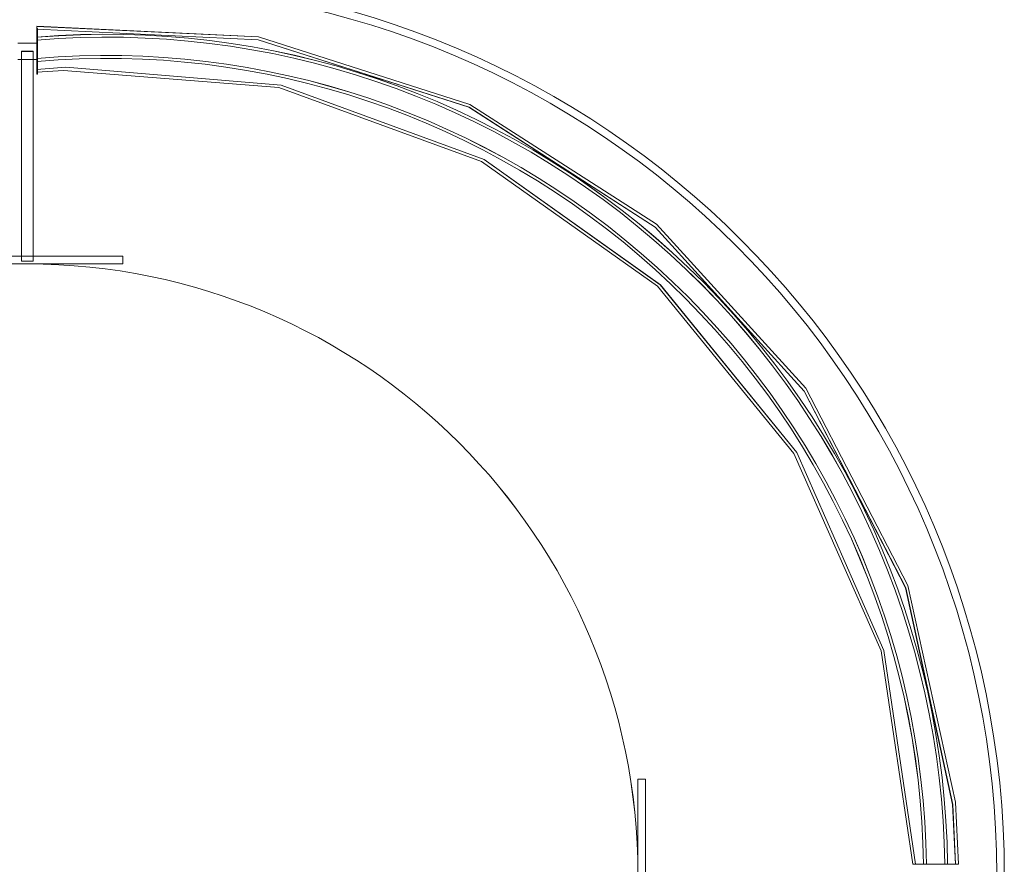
# Model space of a CAD drawing. Header units: millimetres. Extents: x 5678 to 25228, y 1791 to 30190.
# Tile 8 of 63: x 10007 to 11297, y 14785 to 15891. Entities that reach past the tile are written whole.
import ezdxf

# ---------------------------------------------------------------- set-up
doc = ezdxf.new("R2010")
doc.units = ezdxf.units.MM
for name, color, linetype, lineweight in [('A-DETL-LIT3', 41, 'Continuous', 0), ('A-GENM', 13, 'Continuous', 5), ('Existing Ground Floor - XRef$0$S-COLS', 2, 'Continuous', 5)]:
    doc.layers.add(name, color=color, linetype=linetype, lineweight=lineweight)

# ---------------------------------------------------------------- blocks, each defined once
blk = doc.blocks.new('IDA_MW09A_Circular - IDA_MW08_1600mm-20676379-PD-11_GL Ground Floor Overall Plan')
at = {"layer": 'A-GENM', "color": 50}
for p, q in [((-810, 379.9), (-810, 129.9)), ((-810, 129.9), (-810, 379.9)), ((-800, 129.9), (-800, 379.9)), ((-800, 379.9), (-800, 129.9)), ((-1089.4, 267.4), (-1089.4, 242.4)), ((-1089.4, 267.4), (-1089.4, 242.4)), ((-1067.9, 262.4), (-1078.5, 262.4)), ((-1078.5, 262.4), (-1078.5, 262.4)), ((-1078.5, 262.4), (-803.5, 262.4)), ((-1078.5, 262.4), (-1078.5, 247.4)), ((-1078.5, 262.4), (-1078.5, 247.4)), ((-1067.9, 242.4), (-1067.9, 267.4)), ((-1067.9, 267.4), (-1067.9, 242.4)), ((-803.5, 262.4), (-1067.9, 262.4)), ((-1067.9, 262.4), (-1067.9, 262.4)), ((-1067.9, 247.4), (-1067.9, 262.4)), ((-1067.9, 262.4), (-1067.9, 247.4)), ((-803.5, 262.4), (-803.5, 262.4)), ((-803.5, 247.4), (-803.5, 262.4)), ((-803.5, 262.4), (-803.5, 247.4)), ((-803.5, 247.4), (-1078.5, 247.4)), ((-1078.5, 247.4), (-1078.5, 247.4)), ((-1078.5, 247.4), (-1067.9, 247.4)), ((-1067.9, 247.4), (-1067.9, 247.4)), ((-1067.9, 247.4), (-803.5, 247.4)), ((-803.5, 247.4), (-803.5, 247.4)), ((-1108.6, 242.4), (-1108.6, 241.4)), ((-1108.6, 242.4), (-1048.7, 242.4)), ((-1048.7, 242.4), (-1108.6, 242.4)), ((-1108.6, 241.4), (-1048.7, 241.4)), ((-1048.7, 241.4), (-1108.6, 241.4)), ((-1097.1, 242.4), (-1097.1, 242.4)), ((-1097.1, 242.4), (-1065.3, 242.4)), ((-1093.2, 242.4), (-1093.2, 242.4)), ((-1069.1, 242.4), (-1093.2, 242.4)), ((-1067.9, 242.4), (-1089.4, 242.4)), ((-1089.4, 242.4), (-1089.4, 242.4)), ((-1089.4, 242.4), (-1067.9, 242.4)), ((-1089.4, 242.4), (-1089.4, 241.4)), ((-1089.4, 242.4), (-1089.4, 241.4)), ((-1067.9, 242.4), (-1089.4, 242.4)), ((-1089.4, 242.4), (-1089.4, 242.4)), ((-1089.4, 242.4), (-1067.9, 242.4)), ((-1067.9, 241.4), (-1089.4, 241.4)), ((-1089.4, 241.4), (-1089.4, 241.4)), ((-1089.4, 241.4), (-1067.9, 241.4)), ((-1069.1, 242.4), (-1069.1, 242.4)), ((-1067.9, 242.4), (-1067.9, 242.4)), ((-1067.9, 241.4), (-1067.9, 242.4)), ((-1067.9, 242.4), (-1067.9, 241.4)), ((-1067.9, 242.4), (-1067.9, 242.4)), ((-1067.9, 241.4), (-1067.9, 241.4)), ((-1065.3, 242.4), (-1065.3, 242.4)), ((-1048.7, 241.4), (-1048.7, 242.4)), ((-810, 129.9), (-800, 129.9)), ((-800, 129.9), (-810, 129.9)), ((-810, 129.9), (-810, 129.9)), ((-800, 129.9), (-800, 129.9)), ((-125, -545.1), (-125, -555.1)), ((125, -545.1), (-125, -545.1)), ((-125, -545.1), (125, -545.1)), ((-125, -555.1), (-125, -545.1)), ((-125, -545.1), (-125, -545.1)), ((-125, -555.1), (125, -555.1)), ((125, -555.1), (-125, -555.1)), ((-125, -555.1), (-125, -555.1)), ((-13.5, -919.3), (-13.5, -919.3)), ((-13.5, -919.3), (-13.5, -950.9)), ((-13.5, -923.1), (-13.5, -923.1)), ((-13.5, -947.1), (-13.5, -923.1)), ((-13.5, -947.1), (-13.5, -947.1)), ((-13.5, -950.9), (-13.5, -950.9))]:
    blk.add_line(p, q, dxfattribs=at)
at = {"layer": 'A-GENM', "color": 50, "flags": 128}
for points in [[(-1111.3, 242.4), (-1097.4, -48), (-1009, -324.9), (-852, -569.5), (-637.1, -765.2), (-378.9, -898.8), (-95, -961.1), (-13.5, -965.1)], [(-1107.4, 242.4), (-1093.6, -47.5), (-1005.2, -323.8), (-848.3, -567.9), (-633.5, -763), (-375.6, -895.9), (-92, -957.5), (-13.5, -961.2)], [(-13.5, -909), (-293.7, -867.5), (-552.8, -753.3), (-772.5, -574.5), (-936.8, -343.8), (-1034.2, -77.9), (-1057.6, 204.4), (-1054.9, 242.4)], [(-13.5, -905.1), (-293.2, -863.7), (-551.8, -749.5), (-770.8, -570.7), (-934.4, -340.2), (-1031, -74.5), (-1053.6, 207.3), (-1051.1, 242.4)]]:
    blk.add_lwpolyline(points, dxfattribs=at)
at = {"layer": 'A-GENM', "color": 50}
blk.add_circle((0, 254.9), 800, dxfattribs=at)
for radius, start, end in [(1100.9, 175.184, 269.2971), (1100.9, 175.184, 269.2971), (1097.1, 175.1672, 269.2946), (1097.1, 175.1672, 269.2946), (1073.1, 175.0588, 269.2788), (1073.1, 175.0588, 269.2788), (1069.3, 175.0411, 269.2762), (1069.3, 175.0411, 269.2762)]:
    blk.add_arc((0, 149.9), radius, start, end, dxfattribs=at)
for points, knots in [([(-1093.2, 242.4), (-1095.4, 242.4), (-1098.4, 242.4), (-1101.9, 242.4), (-1104.1, 242.4), (-1106.2, 242.4), (-1107.9, 242.4), (-1109.4, 242.4), (-1110.4, 242.4), (-1111, 242.4), (-1111.3, 242.4), (-1111.2, 242.4), (-1110.7, 242.4), (-1109.8, 242.4), (-1108.5, 242.4), (-1106.9, 242.4), (-1105, 242.4), (-1102.7, 242.4), (-1100.2, 242.4), (-1097.3, 242.4), (-1094.4, 242.4), (-1091.3, 242.4), (-1088, 242.4), (-1084.5, 242.4), (-1081.2, 242.4), (-1077.8, 242.4), (-1074.4, 242.4), (-1071.1, 242.4), (-1068, 242.4), (-1065, 242.4), (-1062.2, 242.4), (-1059.6, 242.4), (-1057.4, 242.4), (-1055.5, 242.4), (-1053.9, 242.4), (-1052.6, 242.4), (-1051.7, 242.4), (-1051.2, 242.4), (-1051.1, 242.4), (-1051.3, 242.4), (-1052, 242.4), (-1053, 242.4), (-1054.4, 242.4), (-1056.2, 242.4), (-1058.2, 242.4), (-1060.5, 242.4), (-1063.9, 242.4), (-1066.9, 242.4), (-1069.1, 242.4)], [0, 0, 0, 0, 0.041667, 0.0625, 0.083333, 0.104167, 0.125, 0.145833, 0.166667, 0.1875, 0.208333, 0.229167, 0.25, 0.270833, 0.291667, 0.3125, 0.333333, 0.354167, 0.375, 0.395833, 0.416667, 0.4375, 0.458333, 0.479167, 0.5, 0.520833, 0.541667, 0.5625, 0.583333, 0.604167, 0.625, 0.645833, 0.666667, 0.6875, 0.708333, 0.729167, 0.75, 0.770833, 0.791667, 0.8125, 0.833333, 0.854167, 0.875, 0.895833, 0.916667, 0.9375, 0.958333, 1, 1, 1, 1]), ([(-1065.3, 242.4), (-1063.2, 242.4), (-1060.6, 242.4), (-1058.1, 242.4), (-1056.6, 242.4), (-1055.6, 242.4), (-1055, 242.4), (-1054.9, 242.4), (-1055.3, 242.4), (-1056.3, 242.4), (-1057.7, 242.4), (-1059.6, 242.4), (-1061.8, 242.4), (-1064.4, 242.4), (-1067.4, 242.4), (-1070.7, 242.4), (-1073.6, 242.4), (-1076.2, 242.4), (-1079.2, 242.4), (-1083.1, 242.4), (-1086.8, 242.4), (-1089.6, 242.4), (-1092.4, 242.4), (-1095.8, 242.4), (-1099.4, 242.4), (-1102.3, 242.4), (-1104.7, 242.4), (-1106.4, 242.4), (-1107.3, 242.4), (-1107.4, 242.4), (-1106.8, 242.4), (-1105.5, 242.4), (-1102.7, 242.4), (-1099.6, 242.4), (-1097.1, 242.4)], [0, 0, 0, 0, 0.055556, 0.083333, 0.111111, 0.138889, 0.166667, 0.194444, 0.222222, 0.25, 0.277778, 0.305556, 0.333333, 0.361111, 0.388889, 0.416667, 0.444444, 0.461806, 0.479167, 0.513889, 0.548611, 0.565972, 0.583333, 0.618056, 0.652778, 0.6875, 0.722222, 0.756944, 0.791667, 0.826389, 0.861111, 0.895833, 0.930556, 1, 1, 1, 1]), ([(-13.5, -923.1), (-13.5, -920.9), (-13.5, -917.9), (-13.5, -914.5), (-13.5, -912.2), (-13.5, -910.2), (-13.5, -908.4), (-13.5, -907), (-13.5, -906), (-13.5, -905.4), (-13.5, -905.1), (-13.5, -905.2), (-13.5, -905.7), (-13.5, -906.6), (-13.5, -907.9), (-13.5, -909.5), (-13.5, -911.4), (-13.5, -913.6), (-13.5, -916.2), (-13.5, -919), (-13.5, -921.9), (-13.5, -925), (-13.5, -928.3), (-13.5, -931.8), (-13.5, -935.1), (-13.5, -938.5), (-13.5, -941.9), (-13.5, -945.2), (-13.5, -948.3), (-13.5, -951.2), (-13.5, -954), (-13.5, -956.6), (-13.5, -958.8), (-13.5, -960.7), (-13.5, -962.3), (-13.5, -963.6), (-13.5, -964.5), (-13.5, -965), (-13.5, -965.1), (-13.5, -964.8), (-13.5, -964.2), (-13.5, -963.2), (-13.5, -961.8), (-13.5, -960), (-13.5, -958), (-13.5, -955.7), (-13.5, -952.3), (-13.5, -949.3), (-13.5, -947.1)], [0, 0, 0, 0, 0.041667, 0.0625, 0.083333, 0.104167, 0.125, 0.145833, 0.166667, 0.1875, 0.208333, 0.229167, 0.25, 0.270833, 0.291667, 0.3125, 0.333333, 0.354167, 0.375, 0.395833, 0.416667, 0.4375, 0.458333, 0.479167, 0.5, 0.520833, 0.541667, 0.5625, 0.583333, 0.604167, 0.625, 0.645833, 0.666667, 0.6875, 0.708333, 0.729167, 0.75, 0.770833, 0.791667, 0.8125, 0.833333, 0.854167, 0.875, 0.895833, 0.916667, 0.9375, 0.958333, 1, 1, 1, 1]), ([(-13.5, -950.9), (-13.5, -953), (-13.5, -955.6), (-13.5, -958.1), (-13.5, -959.6), (-13.5, -960.6), (-13.5, -961.2), (-13.5, -961.3), (-13.5, -960.9), (-13.5, -960), (-13.5, -958.5), (-13.5, -956.6), (-13.5, -954.5), (-13.5, -951.9), (-13.5, -948.9), (-13.5, -945.6), (-13.5, -942.7), (-13.5, -940.1), (-13.5, -937.1), (-13.5, -933.2), (-13.5, -929.5), (-13.5, -926.7), (-13.5, -924), (-13.5, -920.6), (-13.5, -916.9), (-13.5, -914.1), (-13.5, -911.7), (-13.5, -909.9), (-13.5, -909), (-13.5, -908.9), (-13.5, -909.6), (-13.5, -910.9), (-13.5, -913.6), (-13.5, -916.7), (-13.5, -919.3)], [0, 0, 0, 0, 0.055556, 0.083333, 0.111111, 0.138889, 0.166667, 0.194444, 0.222222, 0.25, 0.277778, 0.305556, 0.333333, 0.361111, 0.388889, 0.416667, 0.444444, 0.461806, 0.479167, 0.513889, 0.548611, 0.565972, 0.583333, 0.618056, 0.652778, 0.6875, 0.722222, 0.756944, 0.791667, 0.826389, 0.861111, 0.895833, 0.930556, 1, 1, 1, 1])]:
    blk.add_open_spline(points, degree=3, knots=knots, dxfattribs=at)

msp = doc.modelspace()

# ---------------------------------------------------------------- linework, layer by layer
at = {"layer": 'A-DETL-LIT3', "lineweight": 5, "extrusion": (-1.89048e-06, -1.05762e-07, 1)}
for radius in [1175.087, 1175.087, 1175.087, 1165.087, 1165.087, 1165.087]:
    msp.add_circle((10121.922, 14771.16, -0.038), radius, dxfattribs=at)
at = {"layer": 'A-GENM', "color": 50, "extrusion": (-1.89048e-06, -1.05762e-07, 1)}
for p, q in [((10029.492, 15879.751, -0.017), (10030.492, 15879.751, -0.017)), ((10029.492, 15879.751, -0.017), (10029.492, 15819.807, -0.017)), ((10029.492, 15819.807, -0.017), (10029.492, 15879.751, -0.017)), ((10029.492, 15879.751, -0.017), (10030.492, 15879.751, -0.017)), ((10029.492, 15879.751, -0.017), (10029.492, 15819.807, -0.017)), ((10029.492, 15819.807, -0.017), (10029.492, 15879.751, -0.017)), ((10029.492, 15871.7, -0.017), (10030.492, 15871.7, -0.017)), ((10029.492, 15871.7, -0.017), (10030.492, 15871.7, -0.017)), ((10029.492, 15868.214, -0.017), (10029.492, 15868.214, -0.017)), ((10029.492, 15868.214, -0.017), (10029.492, 15836.429, -0.017)), ((10029.492, 15868.214, -0.017), (10029.492, 15868.214, -0.017)), ((10029.492, 15868.214, -0.017), (10029.492, 15836.429, -0.017)), ((10030.492, 15879.751, -0.017), (10030.492, 15819.807, -0.017)), ((10030.492, 15819.807, -0.017), (10030.492, 15879.751, -0.017)), ((10030.492, 15879.751, -0.017), (10030.492, 15819.807, -0.017)), ((10030.492, 15819.807, -0.017), (10030.492, 15879.751, -0.017)), ((10004.492, 15860.597, -0.017), (10029.492, 15860.597, -0.017)), ((10004.492, 15860.597, -0.017), (10029.492, 15860.597, -0.017)), ((10004.492, 15860.597, -0.017), (10029.492, 15860.597, -0.017)), ((10004.492, 15860.597, -0.017), (10029.492, 15860.597, -0.017)), ((10029.492, 15864.363, -0.017), (10029.492, 15864.363, -0.017)), ((10029.492, 15840.28, -0.017), (10029.492, 15864.363, -0.017)), ((10029.492, 15864.363, -0.017), (10029.492, 15864.363, -0.017)), ((10029.492, 15840.28, -0.017), (10029.492, 15864.363, -0.017)), ((10029.492, 15839.017, -0.017), (10029.492, 15860.597, -0.017)), ((10029.492, 15860.597, -0.017), (10029.492, 15860.597, -0.017)), ((10029.492, 15860.597, -0.017), (10029.492, 15839.017, -0.017)), ((10029.492, 15860.597, -0.017), (10030.492, 15860.597, -0.017)), ((10029.492, 15860.597, -0.017), (10030.492, 15860.597, -0.017)), ((10029.492, 15839.017, -0.017), (10029.492, 15860.597, -0.017)), ((10029.492, 15860.597, -0.017), (10029.492, 15860.597, -0.017)), ((10029.492, 15860.597, -0.017), (10029.492, 15839.017, -0.017)), ((10029.492, 15839.017, -0.017), (10029.492, 15860.597, -0.017)), ((10029.492, 15860.597, -0.017), (10029.492, 15860.597, -0.017)), ((10029.492, 15860.597, -0.017), (10029.492, 15839.017, -0.017)), ((10029.492, 15860.597, -0.017), (10030.492, 15860.597, -0.017)), ((10029.492, 15860.597, -0.017), (10030.492, 15860.597, -0.017)), ((10029.492, 15839.017, -0.017), (10029.492, 15860.597, -0.017)), ((10029.492, 15860.597, -0.017), (10029.492, 15860.597, -0.017)), ((10029.492, 15860.597, -0.017), (10029.492, 15839.017, -0.017)), ((10029.492, 15860.163, -0.017), (10029.492, 15860.163, -0.017)), ((10029.492, 15860.163, -0.017), (10029.492, 15860.163, -0.017)), ((10030.492, 15839.017, -0.017), (10030.492, 15860.597, -0.017)), ((10030.492, 15860.597, -0.017), (10030.492, 15860.597, -0.017)), ((10030.492, 15860.597, -0.017), (10030.492, 15839.017, -0.017)), ((10030.492, 15839.017, -0.017), (10030.492, 15860.597, -0.017)), ((10030.492, 15860.597, -0.017), (10030.492, 15860.597, -0.017)), ((10030.492, 15860.597, -0.017), (10030.492, 15839.017, -0.017)), ((10009.492, 15839.017, -0.017), (10009.492, 15849.701, -0.017)), ((10009.492, 15849.701, -0.017), (10009.492, 15849.701, -0.017)), ((10009.492, 15849.701, -0.017), (10009.492, 15574.702, -0.017)), ((10009.492, 15849.701, -0.017), (10024.492, 15849.701, -0.017)), ((10009.492, 15849.701, -0.017), (10024.492, 15849.701, -0.017)), ((10009.492, 15839.017, -0.017), (10009.492, 15849.701, -0.017)), ((10009.492, 15849.701, -0.017), (10009.492, 15849.701, -0.017)), ((10009.492, 15849.701, -0.017), (10009.492, 15574.702, -0.017)), ((10009.492, 15849.701, -0.017), (10024.492, 15849.701, -0.017)), ((10009.492, 15849.701, -0.017), (10024.492, 15849.701, -0.017)), ((10024.492, 15574.702, -0.017), (10024.492, 15849.701, -0.017)), ((10024.492, 15849.701, -0.017), (10024.492, 15849.701, -0.017)), ((10024.492, 15849.701, -0.017), (10024.492, 15839.017, -0.017)), ((10024.492, 15574.702, -0.017), (10024.492, 15849.701, -0.017)), ((10024.492, 15849.701, -0.017), (10024.492, 15849.701, -0.017)), ((10024.492, 15849.701, -0.017), (10024.492, 15839.017, -0.017)), ((10029.492, 15839.017, -0.017), (10004.492, 15839.017, -0.017)), ((10004.492, 15839.017, -0.017), (10029.492, 15839.017, -0.017)), ((10029.492, 15839.017, -0.017), (10004.492, 15839.017, -0.017)), ((10004.492, 15839.017, -0.017), (10029.492, 15839.017, -0.017)), ((10009.492, 15574.702, -0.017), (10009.492, 15839.017, -0.017)), ((10009.492, 15839.017, -0.017), (10009.492, 15839.017, -0.017)), ((10024.492, 15839.017, -0.017), (10009.492, 15839.017, -0.017)), ((10009.492, 15839.017, -0.017), (10024.492, 15839.017, -0.017)), ((10009.492, 15574.702, -0.017), (10009.492, 15839.017, -0.017)), ((10009.492, 15839.017, -0.017), (10009.492, 15839.017, -0.017)), ((10024.492, 15839.017, -0.017), (10009.492, 15839.017, -0.017)), ((10009.492, 15839.017, -0.017), (10024.492, 15839.017, -0.017)), ((10024.492, 15839.017, -0.017), (10024.492, 15839.017, -0.017)), ((10024.492, 15839.017, -0.017), (10024.492, 15574.702, -0.017)), ((10024.492, 15839.017, -0.017), (10024.492, 15839.017, -0.017)), ((10024.492, 15839.017, -0.017), (10024.492, 15574.702, -0.017)), ((10029.492, 15840.28, -0.017), (10029.492, 15840.28, -0.017)), ((10029.492, 15840.28, -0.017), (10029.492, 15840.28, -0.017)), ((10029.492, 15839.017, -0.017), (10029.492, 15839.017, -0.017)), ((10030.492, 15839.017, -0.017), (10029.492, 15839.017, -0.017)), ((10029.492, 15839.017, -0.017), (10030.492, 15839.017, -0.017)), ((10029.492, 15839.017, -0.017), (10029.492, 15839.017, -0.017)), ((10029.492, 15839.017, -0.017), (10029.492, 15839.017, -0.017)), ((10030.492, 15839.017, -0.017), (10029.492, 15839.017, -0.017)), ((10029.492, 15839.017, -0.017), (10030.492, 15839.017, -0.017)), ((10029.492, 15839.017, -0.017), (10029.492, 15839.017, -0.017)), ((10029.492, 15836.429, -0.017), (10029.492, 15836.429, -0.017)), ((10029.492, 15836.429, -0.017), (10029.492, 15836.429, -0.017)), ((10030.492, 15839.017, -0.017), (10030.492, 15839.017, -0.017)), ((10030.492, 15839.017, -0.017), (10030.492, 15839.017, -0.017)), ((10030.492, 15819.807, -0.017), (10029.492, 15819.807, -0.017)), ((10030.492, 15819.807, -0.017), (10029.492, 15819.807, -0.017)), ((9891.993, 15581.153, -0.018), (10141.992, 15581.153, -0.017)), ((10141.992, 15581.153, -0.017), (9891.993, 15581.153, -0.018)), ((9891.993, 15581.153, -0.018), (10141.992, 15581.153, -0.017)), ((10141.992, 15581.153, -0.017), (9891.993, 15581.153, -0.018)), ((10141.992, 15571.153, -0.017), (9891.993, 15571.153, -0.018)), ((9891.993, 15571.153, -0.018), (10141.992, 15571.153, -0.017)), ((10141.992, 15571.153, -0.017), (9891.993, 15571.153, -0.018)), ((9891.993, 15571.153, -0.018), (10141.992, 15571.153, -0.017)), ((10009.492, 15574.702, -0.017), (10009.492, 15574.702, -0.017)), ((10024.492, 15574.702, -0.017), (10009.492, 15574.702, -0.017)), ((10009.492, 15574.702, -0.017), (10024.492, 15574.702, -0.017)), ((10009.492, 15574.702, -0.017), (10009.492, 15574.702, -0.017)), ((10024.492, 15574.702, -0.017), (10009.492, 15574.702, -0.017)), ((10009.492, 15574.702, -0.017), (10024.492, 15574.702, -0.017)), ((10024.492, 15574.702, -0.017), (10024.492, 15574.702, -0.017)), ((10024.492, 15574.702, -0.017), (10024.492, 15574.702, -0.017)), ((10141.992, 15581.153, -0.017), (10141.992, 15571.153, -0.017)), ((10141.992, 15571.153, -0.017), (10141.992, 15581.153, -0.017)), ((10141.992, 15581.153, -0.017), (10141.992, 15581.153, -0.017)), ((10141.992, 15581.153, -0.017), (10141.992, 15571.153, -0.017)), ((10141.992, 15571.153, -0.017), (10141.992, 15581.153, -0.017)), ((10141.992, 15581.153, -0.017), (10141.992, 15581.153, -0.017)), ((10141.992, 15571.153, -0.017), (10141.992, 15571.153, -0.017)), ((10141.992, 15571.153, -0.017), (10141.992, 15571.153, -0.017)), ((10816.991, 14896.155, -0.016), (10826.991, 14896.155, -0.016)), ((10816.991, 14646.155, -0.016), (10816.991, 14896.155, -0.016)), ((10816.991, 14896.155, -0.016), (10816.991, 14646.155, -0.016)), ((10826.991, 14896.155, -0.016), (10816.991, 14896.155, -0.016)), ((10816.991, 14896.155, -0.016), (10816.991, 14896.155, -0.016)), ((10816.991, 14896.155, -0.016), (10826.991, 14896.155, -0.016)), ((10816.991, 14646.155, -0.016), (10816.991, 14896.155, -0.016)), ((10816.991, 14896.155, -0.016), (10816.991, 14646.155, -0.016)), ((10826.991, 14896.155, -0.016), (10816.991, 14896.155, -0.016)), ((10816.991, 14896.155, -0.016), (10816.991, 14896.155, -0.016)), ((10826.991, 14896.155, -0.016), (10826.991, 14646.155, -0.016)), ((10826.991, 14646.155, -0.016), (10826.991, 14896.155, -0.016)), ((10826.991, 14896.155, -0.016), (10826.991, 14896.155, -0.016)), ((10826.991, 14896.155, -0.016), (10826.991, 14646.155, -0.016)), ((10826.991, 14646.155, -0.016), (10826.991, 14896.155, -0.016)), ((10826.991, 14896.155, -0.016), (10826.991, 14896.155, -0.016)), ((11191.109, 14784.666, -0.015), (11191.109, 14784.666, -0.015)), ((11191.109, 14784.666, -0.015), (11222.78, 14784.666, -0.015)), ((11191.109, 14784.666, -0.015), (11191.109, 14784.666, -0.015)), ((11191.109, 14784.666, -0.015), (11222.78, 14784.666, -0.015)), ((11194.945, 14784.666, -0.015), (11194.945, 14784.666, -0.015)), ((11218.943, 14784.666, -0.015), (11194.945, 14784.666, -0.015)), ((11194.945, 14784.666, -0.015), (11194.945, 14784.666, -0.015)), ((11218.943, 14784.666, -0.015), (11194.945, 14784.666, -0.015)), ((11218.943, 14784.666, -0.015), (11218.943, 14784.666, -0.015)), ((11218.943, 14784.666, -0.015), (11218.943, 14784.666, -0.015)), ((11222.78, 14784.666, -0.015), (11222.78, 14784.666, -0.015)), ((11222.78, 14784.666, -0.015), (11222.78, 14784.666, -0.015))]:
    msp.add_line(p, q, dxfattribs=at)
at = {"layer": 'A-GENM', "color": 50, "extrusion": (-1.89048e-06, 1.05762e-07, 1)}
for p, q in [((10030.492, 15879.751, -0.018), (10029.492, 15879.751, -0.018)), ((10030.492, 15879.751, -0.018), (10029.492, 15879.751, -0.018)), ((10030.492, 15868.288, -0.018), (10030.492, 15868.288, -0.018)), ((10030.492, 15868.288, -0.018), (10030.492, 15868.288, -0.018)), ((10029.492, 15860.597, -0.018), (10004.492, 15860.597, -0.018)), ((10029.492, 15860.597, -0.018), (10004.492, 15860.597, -0.018)), ((10029.492, 15860.597, -0.018), (10004.492, 15860.597, -0.018)), ((10029.492, 15860.597, -0.018), (10004.492, 15860.597, -0.018)), ((10029.492, 15860.597, -0.018), (10029.492, 15860.597, -0.018)), ((10030.492, 15860.597, -0.018), (10029.492, 15860.597, -0.018)), ((10030.492, 15860.597, -0.018), (10029.492, 15860.597, -0.018)), ((10029.492, 15860.597, -0.018), (10029.492, 15860.597, -0.018)), ((10029.492, 15860.597, -0.018), (10029.492, 15860.597, -0.018)), ((10030.492, 15860.597, -0.018), (10029.492, 15860.597, -0.018)), ((10030.492, 15860.597, -0.018), (10029.492, 15860.597, -0.018)), ((10029.492, 15860.597, -0.018), (10029.492, 15860.597, -0.018)), ((10030.492, 15864.438, -0.018), (10030.492, 15864.438, -0.018)), ((10030.492, 15864.438, -0.018), (10030.492, 15864.438, -0.018)), ((10030.492, 15860.597, -0.018), (10030.492, 15860.597, -0.018)), ((10030.492, 15860.597, -0.018), (10030.492, 15860.597, -0.018))]:
    msp.add_line(p, q, dxfattribs=at)
at = {"layer": 'A-GENM', "color": 50, "extrusion": (-1.89048e-06, -1.05762e-07, 1), "elevation": -0.038, "flags": 128}
for points in [[(10029.49, 15882.409), (10319.825, 15868.545), (10596.714, 15780.116), (10841.341, 15623.132), (11037.086, 15408.258), (11170.649, 15150.096), (11232.953, 14866.186), (11236.928, 14784.667)], [(10029.49, 15882.409), (10319.825, 15868.545), (10596.714, 15780.116), (10841.341, 15623.132), (11037.086, 15408.258), (11170.649, 15150.096), (11232.953, 14866.186), (11236.928, 14784.667)], [(10029.489, 15878.56), (10319.322, 15864.737), (10595.697, 15776.354), (10839.769, 15619.437), (11034.899, 15404.684), (11167.781, 15146.737), (11229.356, 14863.183), (11233.091, 14784.667)], [(10029.489, 15878.56), (10319.322, 15864.737), (10595.697, 15776.354), (10839.769, 15619.437), (11034.899, 15404.684), (11167.781, 15146.737), (11229.356, 14863.183), (11233.091, 14784.667)], [(11180.816, 14784.666), (11139.368, 15064.833), (11025.146, 15323.994), (10846.321, 15543.614), (10615.682, 15707.984), (10349.728, 15805.347), (10067.479, 15828.74), (10029.497, 15826.099)], [(11180.816, 14784.666), (11139.368, 15064.833), (11025.146, 15323.994), (10846.321, 15543.614), (10615.682, 15707.984), (10349.728, 15805.347), (10067.479, 15828.74), (10029.497, 15826.099)], [(11176.98, 14784.666), (11135.526, 15064.31), (11021.311, 15322.91), (10842.535, 15541.904), (10612.03, 15705.57), (10346.344, 15802.161), (10064.547, 15824.743), (10029.495, 15822.248)], [(11176.98, 14784.666), (11135.526, 15064.31), (11021.311, 15322.91), (10842.535, 15541.904), (10612.03, 15705.57), (10346.344, 15802.161), (10064.547, 15824.743), (10029.495, 15822.248)]]:
    msp.add_lwpolyline(points, dxfattribs=at)
at = {"layer": 'A-GENM', "color": 50, "extrusion": (-1.89048e-06, -1.05762e-07, 1)}
msp.add_circle((10016.992, 14771.155, -0.038), 799.998, dxfattribs=at)
msp.add_circle((10016.992, 14771.155, -0.038), 799.998, dxfattribs=at)
for radius, start, end in [(1100.941, 0.702943, 94.815957), (1100.941, 0.702943, 94.815957), (1100.941, 0.702943, 94.815957), (1100.941, 0.702943, 94.815957), (1097.104, 0.705399, 94.83284), (1097.104, 0.705399, 94.83284), (1097.104, 0.705399, 94.83284), (1097.104, 0.705399, 94.83284), (1073.108, 0.721176, 94.941171), (1073.108, 0.721176, 94.941171), (1073.108, 0.721176, 94.941171), (1073.108, 0.721176, 94.941171), (1069.272, 0.723765, 94.95894), (1069.272, 0.723765, 94.95894), (1069.272, 0.723765, 94.95894), (1069.272, 0.723765, 94.95894)]:
    msp.add_arc((10121.922, 14771.16, -0.038), radius, start, end, dxfattribs=at)
at = {"layer": 'A-GENM', "color": 50}
for points, knots in [([(10029.492, 15864.363, -0.017), (10029.492, 15866.566, -0.017), (10029.492, 15869.578, -0.017), (10029.492, 15873.016, -0.017), (10029.492, 15875.293, -0.017), (10029.492, 15877.319, -0.017), (10029.492, 15879.083, -0.017), (10029.492, 15880.517, -0.017), (10029.492, 15881.549, -0.017), (10029.492, 15882.171, -0.017), (10029.492, 15882.435, -0.017), (10029.492, 15882.321, -0.017), (10029.492, 15881.84, -0.017), (10029.492, 15880.946, -0.017), (10029.492, 15879.65, -0.017), (10029.492, 15878.012, -0.017), (10029.492, 15876.118, -0.017), (10029.492, 15873.892, -0.017), (10029.492, 15871.306, -0.017), (10029.492, 15868.483, -0.017), (10029.492, 15865.565, -0.017), (10029.492, 15862.464, -0.017), (10029.492, 15859.116, -0.017), (10029.492, 15855.684, -0.017), (10029.492, 15852.336, -0.017), (10029.492, 15848.988, -0.017), (10029.492, 15845.556, -0.017), (10029.492, 15842.209, -0.017), (10029.492, 15839.107, -0.017), (10029.492, 15836.189, -0.017), (10029.492, 15833.365, -0.017), (10029.492, 15830.778, -0.017), (10029.492, 15828.551, -0.017), (10029.492, 15826.655, -0.017), (10029.492, 15825.014, -0.017), (10029.492, 15823.717, -0.017), (10029.492, 15822.82, -0.017), (10029.492, 15822.338, -0.017), (10029.492, 15822.221, -0.017), (10029.492, 15822.484, -0.017), (10029.492, 15823.104, -0.017), (10029.492, 15824.135, -0.017), (10029.492, 15825.568, -0.017), (10029.492, 15827.332, -0.017), (10029.492, 15829.357, -0.017), (10029.492, 15831.632, -0.017), (10029.492, 15835.068, -0.017), (10029.492, 15838.078, -0.017), (10029.492, 15840.28, -0.017)], [0, 0, 0, 0, 0.04166667, 0.0625, 0.08333333, 0.10416667, 0.125, 0.14583333, 0.16666667, 0.1875, 0.20833333, 0.22916667, 0.25, 0.27083333, 0.29166667, 0.3125, 0.33333333, 0.35416667, 0.375, 0.39583333, 0.41666667, 0.4375, 0.45833333, 0.47916667, 0.5, 0.52083333, 0.54166667, 0.5625, 0.58333333, 0.60416667, 0.625, 0.64583333, 0.66666667, 0.6875, 0.70833333, 0.72916667, 0.75, 0.77083333, 0.79166667, 0.8125, 0.83333333, 0.85416667, 0.875, 0.89583333, 0.91666667, 0.9375, 0.95833333, 1, 1, 1, 1]), ([(10029.492, 15864.363, -0.017), (10029.492, 15866.566, -0.017), (10029.492, 15869.578, -0.017), (10029.492, 15873.016, -0.017), (10029.492, 15875.293, -0.017), (10029.492, 15877.319, -0.017), (10029.492, 15879.083, -0.017), (10029.492, 15880.517, -0.017), (10029.492, 15881.549, -0.017), (10029.492, 15882.171, -0.017), (10029.492, 15882.435, -0.017), (10029.492, 15882.321, -0.017), (10029.492, 15881.84, -0.017), (10029.492, 15880.946, -0.017), (10029.492, 15879.65, -0.017), (10029.492, 15878.012, -0.017), (10029.492, 15876.118, -0.017), (10029.492, 15873.892, -0.017), (10029.492, 15871.306, -0.017), (10029.492, 15868.483, -0.017), (10029.492, 15865.565, -0.017), (10029.492, 15862.464, -0.017), (10029.492, 15859.116, -0.017), (10029.492, 15855.684, -0.017), (10029.492, 15852.336, -0.017), (10029.492, 15848.988, -0.017), (10029.492, 15845.556, -0.017), (10029.492, 15842.209, -0.017), (10029.492, 15839.107, -0.017), (10029.492, 15836.189, -0.017), (10029.492, 15833.365, -0.017), (10029.492, 15830.778, -0.017), (10029.492, 15828.551, -0.017), (10029.492, 15826.655, -0.017), (10029.492, 15825.014, -0.017), (10029.492, 15823.717, -0.017), (10029.492, 15822.82, -0.017), (10029.492, 15822.338, -0.017), (10029.492, 15822.221, -0.017), (10029.492, 15822.484, -0.017), (10029.492, 15823.104, -0.017), (10029.492, 15824.135, -0.017), (10029.492, 15825.568, -0.017), (10029.492, 15827.332, -0.017), (10029.492, 15829.357, -0.017), (10029.492, 15831.632, -0.017), (10029.492, 15835.068, -0.017), (10029.492, 15838.078, -0.017), (10029.492, 15840.28, -0.017)], [0, 0, 0, 0, 0.04166667, 0.0625, 0.08333333, 0.10416667, 0.125, 0.14583333, 0.16666667, 0.1875, 0.20833333, 0.22916667, 0.25, 0.27083333, 0.29166667, 0.3125, 0.33333333, 0.35416667, 0.375, 0.39583333, 0.41666667, 0.4375, 0.45833333, 0.47916667, 0.5, 0.52083333, 0.54166667, 0.5625, 0.58333333, 0.60416667, 0.625, 0.64583333, 0.66666667, 0.6875, 0.70833333, 0.72916667, 0.75, 0.77083333, 0.79166667, 0.8125, 0.83333333, 0.85416667, 0.875, 0.89583333, 0.91666667, 0.9375, 0.95833333, 1, 1, 1, 1]), ([(10029.492, 15836.429, -0.017), (10029.492, 15834.387, -0.017), (10029.492, 15831.782, -0.017), (10029.492, 15829.222, -0.017), (10029.492, 15827.762, -0.017), (10029.492, 15826.748, -0.017), (10029.492, 15826.181, -0.017), (10029.492, 15826.088, -0.017), (10029.492, 15826.47, -0.017), (10029.492, 15827.408, -0.017), (10029.492, 15828.868, -0.017), (10029.492, 15830.759, -0.017), (10029.492, 15832.932, -0.017), (10029.492, 15835.518, -0.017), (10029.492, 15838.563, -0.017), (10029.492, 15841.855, -0.017), (10029.492, 15844.76, -0.017), (10029.492, 15847.307, -0.017), (10029.492, 15850.319, -0.017), (10029.492, 15854.215, -0.017), (10029.492, 15857.989, -0.017), (10029.492, 15860.732, -0.017), (10029.492, 15863.526, -0.017), (10029.492, 15866.932, -0.017), (10029.492, 15870.579, -0.017), (10029.492, 15873.417, -0.017), (10029.492, 15875.842, -0.017), (10029.492, 15877.601, -0.017), (10029.492, 15878.492, -0.017), (10029.492, 15878.589, -0.017), (10029.492, 15877.947, -0.017), (10029.492, 15876.608, -0.017), (10029.492, 15873.884, -0.017), (10029.492, 15870.767, -0.017), (10029.492, 15868.214, -0.017)], [0, 0, 0, 0, 0.05555556, 0.08333333, 0.11111111, 0.13888889, 0.16666667, 0.19444444, 0.22222222, 0.25, 0.27777778, 0.30555556, 0.33333333, 0.36111111, 0.38888889, 0.41666667, 0.44444444, 0.46180556, 0.47916667, 0.51388889, 0.54861111, 0.56597222, 0.58333333, 0.61805556, 0.65277778, 0.6875, 0.72222222, 0.75694444, 0.79166667, 0.82638889, 0.86111111, 0.89583333, 0.93055556, 1, 1, 1, 1]), ([(10029.492, 15836.429, -0.017), (10029.492, 15834.387, -0.017), (10029.492, 15831.782, -0.017), (10029.492, 15829.222, -0.017), (10029.492, 15827.762, -0.017), (10029.492, 15826.748, -0.017), (10029.492, 15826.181, -0.017), (10029.492, 15826.088, -0.017), (10029.492, 15826.47, -0.017), (10029.492, 15827.408, -0.017), (10029.492, 15828.868, -0.017), (10029.492, 15830.759, -0.017), (10029.492, 15832.932, -0.017), (10029.492, 15835.518, -0.017), (10029.492, 15838.563, -0.017), (10029.492, 15841.855, -0.017), (10029.492, 15844.76, -0.017), (10029.492, 15847.307, -0.017), (10029.492, 15850.319, -0.017), (10029.492, 15854.215, -0.017), (10029.492, 15857.989, -0.017), (10029.492, 15860.732, -0.017), (10029.492, 15863.526, -0.017), (10029.492, 15866.932, -0.017), (10029.492, 15870.579, -0.017), (10029.492, 15873.417, -0.017), (10029.492, 15875.842, -0.017), (10029.492, 15877.601, -0.017), (10029.492, 15878.492, -0.017), (10029.492, 15878.589, -0.017), (10029.492, 15877.947, -0.017), (10029.492, 15876.608, -0.017), (10029.492, 15873.884, -0.017), (10029.492, 15870.767, -0.017), (10029.492, 15868.214, -0.017)], [0, 0, 0, 0, 0.05555556, 0.08333333, 0.11111111, 0.13888889, 0.16666667, 0.19444444, 0.22222222, 0.25, 0.27777778, 0.30555556, 0.33333333, 0.36111111, 0.38888889, 0.41666667, 0.44444444, 0.46180556, 0.47916667, 0.51388889, 0.54861111, 0.56597222, 0.58333333, 0.61805556, 0.65277778, 0.6875, 0.72222222, 0.75694444, 0.79166667, 0.82638889, 0.86111111, 0.89583333, 0.93055556, 1, 1, 1, 1]), ([(11194.945, 14784.666, -0.015), (11192.749, 14784.666, -0.015), (11189.748, 14784.666, -0.015), (11186.322, 14784.666, -0.015), (11184.055, 14784.666, -0.015), (11182.039, 14784.666, -0.015), (11180.284, 14784.666, -0.015), (11178.859, 14784.666, -0.015), (11177.833, 14784.666, -0.015), (11177.215, 14784.666, -0.015), (11176.953, 14784.666, -0.015), (11177.068, 14784.666, -0.015), (11177.547, 14784.666, -0.015), (11178.437, 14784.666, -0.015), (11179.725, 14784.666, -0.015), (11181.355, 14784.666, -0.015), (11183.24, 14784.666, -0.015), (11185.458, 14784.666, -0.015), (11188.034, 14784.666, -0.015), (11190.848, 14784.666, -0.015), (11193.757, 14784.666, -0.015), (11196.852, 14784.666, -0.015), (11200.193, 14784.666, -0.015), (11203.619, 14784.666, -0.015), (11206.962, 14784.666, -0.015), (11210.304, 14784.666, -0.015), (11213.73, 14784.666, -0.015), (11217.072, 14784.666, -0.015), (11220.166, 14784.666, -0.015), (11223.075, 14784.666, -0.015), (11225.888, 14784.666, -0.015), (11228.463, 14784.666, -0.015), (11230.679, 14784.666, -0.015), (11232.563, 14784.666, -0.015), (11234.191, 14784.666, -0.015), (11235.477, 14784.666, -0.015), (11236.365, 14784.666, -0.015), (11236.841, 14784.666, -0.015), (11236.954, 14784.666, -0.015), (11236.69, 14784.666, -0.015), (11236.069, 14784.666, -0.015), (11235.042, 14784.666, -0.015), (11233.616, 14784.666, -0.015), (11231.859, 14784.666, -0.015), (11229.841, 14784.666, -0.015), (11227.572, 14784.666, -0.015), (11224.144, 14784.666, -0.015), (11221.14, 14784.666, -0.015), (11218.943, 14784.666, -0.015)], [0, 0, 0, 0, 0.04166667, 0.0625, 0.08333333, 0.10416667, 0.125, 0.14583333, 0.16666667, 0.1875, 0.20833333, 0.22916667, 0.25, 0.27083333, 0.29166667, 0.3125, 0.33333333, 0.35416667, 0.375, 0.39583333, 0.41666667, 0.4375, 0.45833333, 0.47916667, 0.5, 0.52083333, 0.54166667, 0.5625, 0.58333333, 0.60416667, 0.625, 0.64583333, 0.66666667, 0.6875, 0.70833333, 0.72916667, 0.75, 0.77083333, 0.79166667, 0.8125, 0.83333333, 0.85416667, 0.875, 0.89583333, 0.91666667, 0.9375, 0.95833333, 1, 1, 1, 1]), ([(11194.945, 14784.666, -0.015), (11192.749, 14784.666, -0.015), (11189.748, 14784.666, -0.015), (11186.322, 14784.666, -0.015), (11184.055, 14784.666, -0.015), (11182.039, 14784.666, -0.015), (11180.284, 14784.666, -0.015), (11178.859, 14784.666, -0.015), (11177.833, 14784.666, -0.015), (11177.215, 14784.666, -0.015), (11176.953, 14784.666, -0.015), (11177.068, 14784.666, -0.015), (11177.547, 14784.666, -0.015), (11178.437, 14784.666, -0.015), (11179.725, 14784.666, -0.015), (11181.355, 14784.666, -0.015), (11183.24, 14784.666, -0.015), (11185.458, 14784.666, -0.015), (11188.034, 14784.666, -0.015), (11190.848, 14784.666, -0.015), (11193.757, 14784.666, -0.015), (11196.852, 14784.666, -0.015), (11200.193, 14784.666, -0.015), (11203.619, 14784.666, -0.015), (11206.962, 14784.666, -0.015), (11210.304, 14784.666, -0.015), (11213.73, 14784.666, -0.015), (11217.072, 14784.666, -0.015), (11220.166, 14784.666, -0.015), (11223.075, 14784.666, -0.015), (11225.888, 14784.666, -0.015), (11228.463, 14784.666, -0.015), (11230.679, 14784.666, -0.015), (11232.563, 14784.666, -0.015), (11234.191, 14784.666, -0.015), (11235.477, 14784.666, -0.015), (11236.365, 14784.666, -0.015), (11236.841, 14784.666, -0.015), (11236.954, 14784.666, -0.015), (11236.69, 14784.666, -0.015), (11236.069, 14784.666, -0.015), (11235.042, 14784.666, -0.015), (11233.616, 14784.666, -0.015), (11231.859, 14784.666, -0.015), (11229.841, 14784.666, -0.015), (11227.572, 14784.666, -0.015), (11224.144, 14784.666, -0.015), (11221.14, 14784.666, -0.015), (11218.943, 14784.666, -0.015)], [0, 0, 0, 0, 0.04166667, 0.0625, 0.08333333, 0.10416667, 0.125, 0.14583333, 0.16666667, 0.1875, 0.20833333, 0.22916667, 0.25, 0.27083333, 0.29166667, 0.3125, 0.33333333, 0.35416667, 0.375, 0.39583333, 0.41666667, 0.4375, 0.45833333, 0.47916667, 0.5, 0.52083333, 0.54166667, 0.5625, 0.58333333, 0.60416667, 0.625, 0.64583333, 0.66666667, 0.6875, 0.70833333, 0.72916667, 0.75, 0.77083333, 0.79166667, 0.8125, 0.83333333, 0.85416667, 0.875, 0.89583333, 0.91666667, 0.9375, 0.95833333, 1, 1, 1, 1]), ([(11222.78, 14784.666, -0.015), (11224.815, 14784.666, -0.015), (11227.412, 14784.666, -0.015), (11229.967, 14784.666, -0.015), (11231.424, 14784.666, -0.015), (11232.438, 14784.666, -0.015), (11233.007, 14784.666, -0.015), (11233.105, 14784.666, -0.015), (11232.73, 14784.666, -0.015), (11231.803, 14784.666, -0.015), (11230.357, 14784.666, -0.015), (11228.482, 14784.666, -0.015), (11226.323, 14784.666, -0.015), (11223.748, 14784.666, -0.015), (11220.714, 14784.666, -0.015), (11217.431, 14784.666, -0.015), (11214.534, 14784.666, -0.015), (11211.993, 14784.666, -0.015), (11208.985, 14784.666, -0.015), (11205.094, 14784.666, -0.015), (11201.325, 14784.666, -0.015), (11198.589, 14784.666, -0.015), (11195.801, 14784.666, -0.015), (11192.404, 14784.666, -0.015), (11188.768, 14784.666, -0.015), (11185.938, 14784.666, -0.015), (11183.524, 14784.666, -0.015), (11181.774, 14784.666, -0.015), (11180.885, 14784.666, -0.015), (11180.786, 14784.666, -0.015), (11181.422, 14784.666, -0.015), (11182.753, 14784.666, -0.015), (11185.463, 14784.666, -0.015), (11188.566, 14784.666, -0.015), (11191.109, 14784.666, -0.015)], [0, 0, 0, 0, 0.05555556, 0.08333333, 0.11111111, 0.13888889, 0.16666667, 0.19444444, 0.22222222, 0.25, 0.27777778, 0.30555556, 0.33333333, 0.36111111, 0.38888889, 0.41666667, 0.44444444, 0.46180556, 0.47916667, 0.51388889, 0.54861111, 0.56597222, 0.58333333, 0.61805556, 0.65277778, 0.6875, 0.72222222, 0.75694444, 0.79166667, 0.82638889, 0.86111111, 0.89583333, 0.93055556, 1, 1, 1, 1]), ([(11222.78, 14784.666, -0.015), (11224.815, 14784.666, -0.015), (11227.412, 14784.666, -0.015), (11229.967, 14784.666, -0.015), (11231.424, 14784.666, -0.015), (11232.438, 14784.666, -0.015), (11233.007, 14784.666, -0.015), (11233.105, 14784.666, -0.015), (11232.73, 14784.666, -0.015), (11231.803, 14784.666, -0.015), (11230.357, 14784.666, -0.015), (11228.482, 14784.666, -0.015), (11226.323, 14784.666, -0.015), (11223.748, 14784.666, -0.015), (11220.714, 14784.666, -0.015), (11217.431, 14784.666, -0.015), (11214.534, 14784.666, -0.015), (11211.993, 14784.666, -0.015), (11208.985, 14784.666, -0.015), (11205.094, 14784.666, -0.015), (11201.325, 14784.666, -0.015), (11198.589, 14784.666, -0.015), (11195.801, 14784.666, -0.015), (11192.404, 14784.666, -0.015), (11188.768, 14784.666, -0.015), (11185.938, 14784.666, -0.015), (11183.524, 14784.666, -0.015), (11181.774, 14784.666, -0.015), (11180.885, 14784.666, -0.015), (11180.786, 14784.666, -0.015), (11181.422, 14784.666, -0.015), (11182.753, 14784.666, -0.015), (11185.463, 14784.666, -0.015), (11188.566, 14784.666, -0.015), (11191.109, 14784.666, -0.015)], [0, 0, 0, 0, 0.05555556, 0.08333333, 0.11111111, 0.13888889, 0.16666667, 0.19444444, 0.22222222, 0.25, 0.27777778, 0.30555556, 0.33333333, 0.36111111, 0.38888889, 0.41666667, 0.44444444, 0.46180556, 0.47916667, 0.51388889, 0.54861111, 0.56597222, 0.58333333, 0.61805556, 0.65277778, 0.6875, 0.72222222, 0.75694444, 0.79166667, 0.82638889, 0.86111111, 0.89583333, 0.93055556, 1, 1, 1, 1])]:
    msp.add_open_spline(points, degree=3, knots=knots, dxfattribs=at)
at = {"layer": 'Existing Ground Floor - XRef$0$S-COLS', "lineweight": 20, "extrusion": (-1.89048e-06, -1.05762e-07, 1)}
for start, end in [(90, 270), (270, 90)]:
    msp.add_arc((10016.992, 14771.155, -0.038), 799.998, start, end, dxfattribs=at)

# ---------------------------------------------------------------- block references
at = {"layer": 'A-DETL-LIT3', "lineweight": 5, "extrusion": (1.89048e-06, 1.05762e-07, -1), "xscale": 0.9999980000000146, "yscale": 0.9999980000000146, "zscale": -0.9999980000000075, "rotation": 270.0000000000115}
msp.add_blockref('IDA_MW09A_Circular - IDA_MW08_1600mm-20676379-PD-11_GL Ground Floor Overall Plan', (-10271.852, 14771.155, 0.038), dxfattribs=at)

doc.saveas('drawing.dxf')
